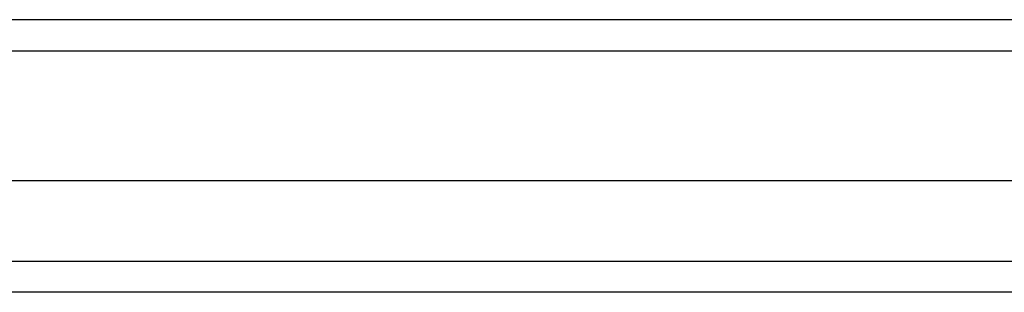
# Model space of a CAD drawing. Header units: inches. Extents: x 21 to 549, y 60 to 259.
# Tile 19 of 129: x 193.933 to 197.061, y 176.333 to 177.199. Entities that reach past the tile are written whole.
import ezdxf

# ---------------------------------------------------------------- set-up
doc = ezdxf.new("R2010")
doc.units = ezdxf.units.IN
doc.header["$MEASUREMENT"] = 0
doc.layers.add('Visible Edges(ANSI)', color=7, linetype='Continuous', lineweight=25)
doc.layers.add('Visible Tangent Edges(ANSI)', color=7, linetype='Continuous', lineweight=25)

msp = doc.modelspace()

# ---------------------------------------------------------------- linework, layer by layer
at = {"layer": 'Visible Edges(ANSI)'}
for p, q in [((243.5921, 177.1992), (189.7901, 177.1992)), ((242.9825, 176.6874), (190.3998, 176.6874)), ((242.794, 176.333), (190.5883, 176.333))]:
    msp.add_line(p, q, dxfattribs=at)
at = {"layer": 'Visible Tangent Edges(ANSI)'}
for p, q in [((189.7901, 177.1002), (243.5921, 177.1002)), ((190.4583, 176.432), (242.924, 176.432))]:
    msp.add_line(p, q, dxfattribs=at)

doc.saveas('drawing.dxf')
